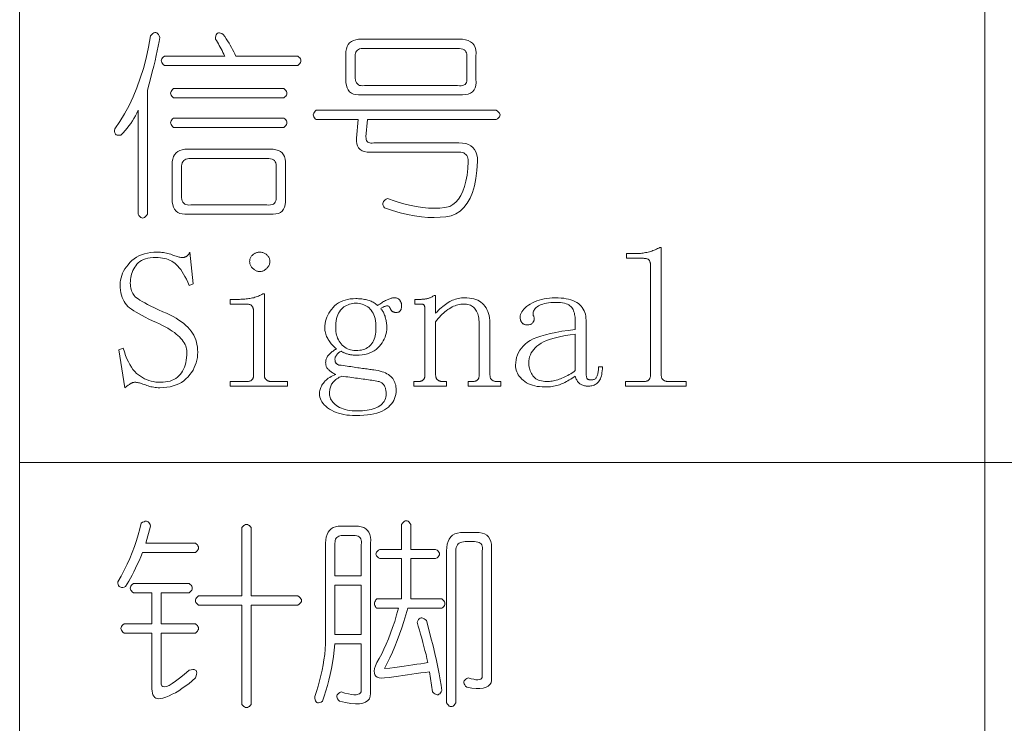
# Model space of a CAD drawing. Extents: x 1 to 297, y 1 to 210.
# Tile 119 of 171: x 220.3 to 231.19, y 42.79 to 50.57. Entities that reach past the tile are written whole.
import ezdxf

# ---------------------------------------------------------------- set-up
doc = ezdxf.new("R2010")
doc.units = 0

msp = doc.modelspace()

# ---------------------------------------------------------------- linework, layer by layer
at = {"color": 7, "lineweight": 13}
for p, q in [((220.3, 65.898), (220.3, 29.51)), ((230.974, 61.841), (230.974, 29.51)), ((220.3, 45.675), (295.449, 45.675))]:
    msp.add_line(p, q, dxfattribs=at)
for points in [[(221.746, 50.393), (221.76, 50.408), (221.772, 50.419), (221.784, 50.427), (221.796, 50.431), (221.806, 50.431), (221.816, 50.428), (221.825, 50.42), (221.834, 50.409), (221.842, 50.394), (221.849, 50.375), (221.842, 50.33), (221.833, 50.281), (221.822, 50.229), (221.811, 50.175), (221.798, 50.118), (221.783, 50.059), (221.767, 49.996), (221.75, 49.931), (221.732, 49.863), (221.712, 49.793), (221.712, 48.421), (221.702, 48.406), (221.691, 48.394), (221.681, 48.385), (221.671, 48.38), (221.66, 48.378), (221.65, 48.38), (221.64, 48.385), (221.63, 48.394), (221.619, 48.406), (221.609, 48.421), (221.609, 49.57), (221.595, 49.539), (221.58, 49.509), (221.563, 49.48), (221.546, 49.452), (221.528, 49.424), (221.508, 49.397), (221.488, 49.371), (221.466, 49.345), (221.444, 49.32), (221.42, 49.295), (221.404, 49.293), (221.39, 49.293), (221.378, 49.294), (221.368, 49.298), (221.36, 49.304), (221.355, 49.312), (221.351, 49.322), (221.349, 49.334), (221.35, 49.348), (221.352, 49.364), (221.408, 49.445), (221.461, 49.531), (221.51, 49.622), (221.555, 49.718), (221.596, 49.818), (221.634, 49.924), (221.668, 50.034), (221.698, 50.148), (221.724, 50.268)], [(222.466, 50.358), (222.467, 50.377), (222.47, 50.393), (222.474, 50.406), (222.48, 50.416), (222.488, 50.423), (222.497, 50.426), (222.508, 50.427), (222.521, 50.424), (222.536, 50.418), (222.552, 50.41), (222.569, 50.386), (222.585, 50.362), (222.6, 50.338), (222.615, 50.314), (222.629, 50.29), (222.642, 50.266), (222.655, 50.242), (222.667, 50.218), (222.678, 50.194), (222.689, 50.17), (223.375, 50.17), (223.387, 50.159), (223.397, 50.149), (223.404, 50.139), (223.408, 50.129), (223.409, 50.118), (223.408, 50.108), (223.404, 50.098), (223.397, 50.087), (223.387, 50.077), (223.375, 50.067), (221.9, 50.067), (221.888, 50.077), (221.879, 50.087), (221.872, 50.098), (221.868, 50.108), (221.866, 50.118), (221.868, 50.129), (221.872, 50.139), (221.879, 50.149), (221.888, 50.159), (221.9, 50.17), (222.569, 50.17), (222.559, 50.19), (222.548, 50.21), (222.538, 50.23), (222.528, 50.249), (222.518, 50.268), (222.507, 50.287), (222.497, 50.305), (222.487, 50.323), (222.476, 50.341)], [(224.078, 50.358), (225.158, 50.358), (225.197, 50.356), (225.231, 50.351), (225.261, 50.341), (225.287, 50.328), (225.308, 50.311), (225.324, 50.29), (225.336, 50.266), (225.344, 50.238), (225.347, 50.206), (225.346, 50.17), (225.346, 49.913), (225.347, 49.877), (225.344, 49.845), (225.336, 49.818), (225.324, 49.795), (225.308, 49.775), (225.287, 49.76), (225.261, 49.749), (225.231, 49.743), (225.197, 49.74), (225.158, 49.741), (224.078, 49.741), (224.045, 49.74), (224.016, 49.743), (223.99, 49.749), (223.968, 49.76), (223.949, 49.775), (223.934, 49.795), (223.922, 49.818), (223.913, 49.845), (223.908, 49.877), (223.906, 49.913), (223.906, 50.187), (223.908, 50.219), (223.913, 50.249), (223.922, 50.274), (223.934, 50.297), (223.949, 50.315), (223.968, 50.331), (223.99, 50.343), (224.016, 50.351), (224.045, 50.357)], [(225.243, 50.153), (225.245, 50.172), (225.245, 50.19), (225.241, 50.205), (225.235, 50.218), (225.226, 50.23), (225.215, 50.239), (225.2, 50.246), (225.183, 50.251), (225.163, 50.254), (225.14, 50.255), (224.112, 50.255), (224.092, 50.255), (224.075, 50.252), (224.059, 50.248), (224.046, 50.242), (224.035, 50.234), (224.025, 50.225), (224.018, 50.213), (224.013, 50.201), (224.01, 50.186), (224.009, 50.17), (224.009, 49.947), (224.01, 49.924), (224.013, 49.904), (224.018, 49.887), (224.025, 49.873), (224.035, 49.861), (224.046, 49.852), (224.059, 49.846), (224.075, 49.843), (224.092, 49.842), (224.112, 49.844), (225.14, 49.844), (225.163, 49.842), (225.183, 49.842), (225.2, 49.845), (225.215, 49.85), (225.226, 49.857), (225.235, 49.867), (225.241, 49.879), (225.245, 49.893), (225.245, 49.91), (225.243, 49.93)], [(222.003, 49.81), (223.22, 49.81), (223.233, 49.799), (223.242, 49.789), (223.249, 49.779), (223.253, 49.769), (223.255, 49.758), (223.253, 49.748), (223.249, 49.738), (223.242, 49.727), (223.233, 49.717), (223.22, 49.707), (222.003, 49.707), (221.991, 49.717), (221.981, 49.727), (221.975, 49.738), (221.97, 49.748), (221.969, 49.758), (221.97, 49.769), (221.975, 49.779), (221.981, 49.789), (221.991, 49.799)], [(223.58, 49.57), (225.569, 49.57), (225.584, 49.559), (225.596, 49.549), (225.605, 49.539), (225.61, 49.529), (225.612, 49.518), (225.61, 49.508), (225.605, 49.498), (225.596, 49.487), (225.584, 49.477), (225.569, 49.467), (224.146, 49.467), (224.129, 49.278), (224.13, 49.262), (224.132, 49.248), (224.137, 49.236), (224.143, 49.226), (224.15, 49.218), (224.16, 49.212), (224.171, 49.209), (224.184, 49.207), (224.198, 49.207), (224.215, 49.21), (225.158, 49.21), (225.197, 49.208), (225.232, 49.202), (225.263, 49.191), (225.289, 49.177), (225.312, 49.158), (225.33, 49.136), (225.345, 49.109), (225.355, 49.078), (225.361, 49.043), (225.363, 49.004), (225.357, 48.905), (225.346, 48.815), (225.33, 48.734), (225.308, 48.661), (225.282, 48.597), (225.25, 48.541), (225.213, 48.494), (225.171, 48.455), (225.124, 48.425), (225.072, 48.404), (225.012, 48.393), (224.949, 48.386), (224.883, 48.383), (224.814, 48.385), (224.742, 48.391), (224.667, 48.402), (224.588, 48.417), (224.507, 48.437), (224.422, 48.461), (224.335, 48.49), (224.326, 48.503), (224.32, 48.516), (224.316, 48.528), (224.316, 48.539), (224.318, 48.55), (224.322, 48.56), (224.33, 48.569), (224.34, 48.578), (224.353, 48.585), (224.369, 48.593), (224.453, 48.564), (224.534, 48.54), (224.611, 48.52), (224.684, 48.505), (224.755, 48.494), (224.822, 48.488), (224.885, 48.486), (224.945, 48.488), (225.002, 48.495), (225.055, 48.507), (225.091, 48.527), (225.123, 48.554), (225.152, 48.588), (225.178, 48.628), (225.2, 48.674), (225.219, 48.727), (225.235, 48.786), (225.247, 48.852), (225.255, 48.925), (225.26, 49.004), (225.259, 49.024), (225.256, 49.041), (225.251, 49.056), (225.244, 49.07), (225.235, 49.081), (225.223, 49.09), (225.21, 49.098), (225.195, 49.103), (225.177, 49.106), (225.158, 49.107), (224.215, 49.107), (224.176, 49.105), (224.141, 49.108), (224.111, 49.114), (224.086, 49.123), (224.065, 49.137), (224.048, 49.154), (224.036, 49.175), (224.028, 49.2), (224.025, 49.229), (224.026, 49.261), (224.043, 49.467), (223.58, 49.467), (223.568, 49.477), (223.559, 49.487), (223.552, 49.498), (223.548, 49.508), (223.546, 49.518), (223.548, 49.529), (223.552, 49.539), (223.559, 49.549), (223.568, 49.559)], [(222.003, 49.484), (223.22, 49.484), (223.233, 49.474), (223.242, 49.463), (223.249, 49.453), (223.253, 49.443), (223.255, 49.433), (223.253, 49.422), (223.249, 49.412), (223.242, 49.402), (223.233, 49.391), (223.22, 49.381), (222.003, 49.381), (221.991, 49.391), (221.981, 49.402), (221.975, 49.412), (221.97, 49.422), (221.969, 49.433), (221.97, 49.443), (221.975, 49.453), (221.981, 49.463), (221.991, 49.474)], [(222.158, 49.141), (223.066, 49.141), (223.102, 49.139), (223.133, 49.134), (223.161, 49.126), (223.184, 49.114), (223.203, 49.098), (223.218, 49.079), (223.229, 49.057), (223.236, 49.031), (223.239, 49.002), (223.238, 48.97), (223.238, 48.593), (223.239, 48.557), (223.236, 48.525), (223.229, 48.498), (223.218, 48.475), (223.203, 48.455), (223.184, 48.44), (223.161, 48.429), (223.133, 48.423), (223.102, 48.42), (223.066, 48.421), (222.158, 48.421), (222.125, 48.42), (222.096, 48.423), (222.07, 48.429), (222.048, 48.44), (222.029, 48.455), (222.014, 48.475), (222.002, 48.498), (221.993, 48.525), (221.988, 48.557), (221.986, 48.593), (221.986, 48.97), (221.988, 49.002), (221.993, 49.031), (222.002, 49.057), (222.014, 49.079), (222.029, 49.098), (222.048, 49.114), (222.07, 49.126), (222.096, 49.134), (222.125, 49.139)], [(223.032, 49.038), (222.192, 49.038), (222.172, 49.037), (222.155, 49.034), (222.139, 49.029), (222.126, 49.022), (222.115, 49.013), (222.105, 49.001), (222.098, 48.988), (222.093, 48.972), (222.09, 48.955), (222.089, 48.935), (222.089, 48.627), (222.09, 48.604), (222.093, 48.584), (222.098, 48.567), (222.105, 48.553), (222.115, 48.541), (222.126, 48.532), (222.139, 48.526), (222.155, 48.523), (222.172, 48.522), (222.192, 48.524), (223.032, 48.524), (223.055, 48.522), (223.074, 48.523), (223.092, 48.526), (223.106, 48.532), (223.118, 48.541), (223.127, 48.553), (223.133, 48.567), (223.136, 48.584), (223.137, 48.604), (223.135, 48.627), (223.135, 48.935), (223.137, 48.955), (223.136, 48.972), (223.133, 48.988), (223.127, 49.001), (223.118, 49.013), (223.106, 49.022), (223.092, 49.029), (223.074, 49.034), (223.055, 49.037)], [(227.103, 47.984), (227.119, 47.984), (227.134, 47.985), (227.149, 47.986), (227.164, 47.987), (227.178, 47.988), (227.193, 47.99), (227.207, 47.992), (227.221, 47.995), (227.235, 47.998), (227.249, 48.001), (227.263, 48.005), (227.276, 48.009), (227.289, 48.013), (227.303, 48.018), (227.315, 48.023), (227.328, 48.028), (227.341, 48.034), (227.353, 48.04), (227.366, 48.046), (227.378, 48.053), (227.395, 48.053), (227.395, 46.638), (227.395, 46.632), (227.396, 46.625), (227.397, 46.619), (227.398, 46.614), (227.4, 46.608), (227.402, 46.603), (227.405, 46.599), (227.408, 46.594), (227.412, 46.59), (227.416, 46.587), (227.421, 46.584), (227.425, 46.581), (227.43, 46.578), (227.435, 46.576), (227.441, 46.574), (227.447, 46.572), (227.452, 46.571), (227.459, 46.57), (227.465, 46.57), (227.472, 46.57), (227.669, 46.57), (227.669, 46.518), (227, 46.518), (227, 46.57), (227.198, 46.57), (227.206, 46.57), (227.214, 46.57), (227.221, 46.571), (227.228, 46.572), (227.234, 46.574), (227.24, 46.576), (227.245, 46.578), (227.25, 46.581), (227.254, 46.584), (227.258, 46.587), (227.261, 46.59), (227.264, 46.594), (227.266, 46.599), (227.269, 46.603), (227.27, 46.608), (227.272, 46.614), (227.273, 46.619), (227.274, 46.625), (227.275, 46.632), (227.275, 46.638), (227.275, 47.864), (227.275, 47.871), (227.274, 47.877), (227.273, 47.883), (227.272, 47.889), (227.27, 47.894), (227.269, 47.899), (227.266, 47.904), (227.264, 47.908), (227.261, 47.912), (227.258, 47.915), (227.254, 47.919), (227.25, 47.922), (227.245, 47.924), (227.24, 47.926), (227.234, 47.928), (227.228, 47.93), (227.221, 47.931), (227.214, 47.932), (227.206, 47.932), (227.198, 47.933), (227.009, 47.933), (227.009, 47.984)], [(221.815, 47.221), (221.77, 47.241), (221.728, 47.261), (221.689, 47.281), (221.653, 47.299), (221.62, 47.318), (221.59, 47.335), (221.562, 47.353), (221.538, 47.369), (221.516, 47.385), (221.498, 47.401), (221.481, 47.417), (221.467, 47.435), (221.454, 47.455), (221.443, 47.477), (221.433, 47.5), (221.426, 47.525), (221.42, 47.551), (221.415, 47.579), (221.413, 47.609), (221.412, 47.641), (221.413, 47.667), (221.416, 47.692), (221.422, 47.717), (221.429, 47.742), (221.439, 47.767), (221.45, 47.791), (221.464, 47.815), (221.48, 47.839), (221.499, 47.862), (221.519, 47.885), (221.541, 47.907), (221.566, 47.927), (221.591, 47.944), (221.619, 47.96), (221.649, 47.972), (221.68, 47.983), (221.713, 47.991), (221.748, 47.997), (221.785, 48), (221.823, 48.001), (221.84, 48.001), (221.857, 48), (221.874, 47.998), (221.891, 47.996), (221.907, 47.994), (221.923, 47.99), (221.939, 47.986), (221.955, 47.982), (221.971, 47.977), (221.986, 47.971), (222.001, 47.965), (222.015, 47.96), (222.029, 47.956), (222.041, 47.952), (222.053, 47.949), (222.063, 47.946), (222.073, 47.944), (222.082, 47.942), (222.09, 47.941), (222.098, 47.941), (222.103, 47.941), (222.108, 47.942), (222.113, 47.942), (222.118, 47.943), (222.122, 47.944), (222.127, 47.946), (222.132, 47.947), (222.136, 47.949), (222.14, 47.952), (222.145, 47.954), (222.149, 47.957), (222.153, 47.96), (222.157, 47.964), (222.161, 47.968), (222.165, 47.972), (222.169, 47.977), (222.173, 47.983), (222.176, 47.988), (222.18, 47.995), (222.183, 48.001), (222.218, 47.65), (222.175, 47.633), (222.159, 47.667), (222.144, 47.7), (222.128, 47.73), (222.112, 47.758), (222.097, 47.784), (222.081, 47.807), (222.065, 47.828), (222.049, 47.847), (222.032, 47.863), (222.016, 47.877), (221.999, 47.889), (221.982, 47.9), (221.963, 47.91), (221.944, 47.918), (221.923, 47.925), (221.902, 47.931), (221.879, 47.935), (221.856, 47.939), (221.831, 47.941), (221.806, 47.941), (221.775, 47.94), (221.745, 47.938), (221.718, 47.933), (221.692, 47.927), (221.669, 47.919), (221.648, 47.909), (221.629, 47.897), (221.611, 47.884), (221.596, 47.868), (221.583, 47.851), (221.572, 47.833), (221.562, 47.815), (221.553, 47.796), (221.545, 47.777), (221.538, 47.758), (221.533, 47.739), (221.529, 47.719), (221.526, 47.699), (221.524, 47.679), (221.523, 47.658), (221.524, 47.64), (221.526, 47.622), (221.528, 47.605), (221.532, 47.589), (221.537, 47.574), (221.543, 47.559), (221.551, 47.545), (221.559, 47.532), (221.568, 47.52), (221.579, 47.508), (221.592, 47.497), (221.609, 47.484), (221.63, 47.47), (221.654, 47.455), (221.683, 47.439), (221.715, 47.421), (221.752, 47.403), (221.792, 47.384), (221.836, 47.363), (221.883, 47.341), (221.923, 47.324), (221.961, 47.306), (221.996, 47.288), (222.029, 47.269), (222.06, 47.25), (222.089, 47.231), (222.115, 47.211), (222.138, 47.19), (222.16, 47.17), (222.179, 47.148), (222.196, 47.127), (222.211, 47.104), (222.225, 47.081), (222.237, 47.056), (222.247, 47.032), (222.255, 47.006), (222.261, 46.979), (222.265, 46.952), (222.268, 46.924), (222.269, 46.895), (222.268, 46.865), (222.265, 46.835), (222.259, 46.806), (222.252, 46.778), (222.242, 46.75), (222.23, 46.723), (222.217, 46.696), (222.2, 46.671), (222.182, 46.646), (222.162, 46.621), (222.139, 46.598), (222.115, 46.578), (222.089, 46.56), (222.06, 46.544), (222.03, 46.531), (221.998, 46.52), (221.964, 46.512), (221.927, 46.506), (221.889, 46.502), (221.849, 46.501), (221.832, 46.501), (221.815, 46.502), (221.799, 46.504), (221.783, 46.506), (221.767, 46.509), (221.751, 46.512), (221.735, 46.516), (221.72, 46.52), (221.705, 46.525), (221.69, 46.531), (221.676, 46.537), (221.663, 46.542), (221.649, 46.546), (221.637, 46.55), (221.625, 46.554), (221.614, 46.556), (221.603, 46.558), (221.593, 46.56), (221.584, 46.561), (221.575, 46.561), (221.57, 46.561), (221.564, 46.56), (221.559, 46.56), (221.554, 46.558), (221.549, 46.557), (221.544, 46.555), (221.539, 46.553), (221.534, 46.55), (221.528, 46.547), (221.523, 46.544), (221.518, 46.541), (221.513, 46.537), (221.507, 46.533), (221.501, 46.529), (221.495, 46.525), (221.489, 46.52), (221.483, 46.516), (221.477, 46.511), (221.47, 46.506), (221.463, 46.501), (221.395, 46.921), (221.446, 46.938), (221.459, 46.897), (221.472, 46.858), (221.486, 46.822), (221.502, 46.788), (221.518, 46.757), (221.535, 46.729), (221.553, 46.703), (221.572, 46.68), (221.592, 46.66), (221.613, 46.643), (221.635, 46.627), (221.657, 46.613), (221.68, 46.601), (221.704, 46.59), (221.728, 46.582), (221.753, 46.574), (221.778, 46.569), (221.804, 46.564), (221.83, 46.562), (221.858, 46.561), (221.886, 46.562), (221.913, 46.565), (221.938, 46.569), (221.963, 46.575), (221.985, 46.583), (222.006, 46.592), (222.026, 46.603), (222.044, 46.616), (222.061, 46.631), (222.076, 46.647), (222.09, 46.665), (222.102, 46.684), (222.113, 46.705), (222.123, 46.728), (222.131, 46.752), (222.137, 46.778), (222.142, 46.805), (222.146, 46.833), (222.148, 46.864), (222.149, 46.895), (222.148, 46.913), (222.146, 46.93), (222.142, 46.947), (222.136, 46.963), (222.129, 46.98), (222.12, 46.997), (222.109, 47.013), (222.097, 47.03), (222.083, 47.046), (222.068, 47.063), (222.05, 47.079), (222.031, 47.095), (222.011, 47.111), (221.988, 47.127), (221.964, 47.143), (221.938, 47.159), (221.91, 47.175), (221.88, 47.19), (221.848, 47.206)], [(222.955, 48.001), (222.963, 48.001), (222.972, 48), (222.98, 47.998), (222.988, 47.996), (222.995, 47.994), (223.003, 47.99), (223.011, 47.986), (223.018, 47.982), (223.025, 47.977), (223.032, 47.971), (223.038, 47.965), (223.044, 47.959), (223.049, 47.952), (223.054, 47.945), (223.058, 47.938), (223.061, 47.931), (223.063, 47.923), (223.065, 47.915), (223.066, 47.907), (223.066, 47.898), (223.066, 47.89), (223.065, 47.882), (223.063, 47.873), (223.061, 47.865), (223.058, 47.858), (223.054, 47.85), (223.049, 47.843), (223.044, 47.835), (223.038, 47.828), (223.032, 47.821), (223.025, 47.815), (223.018, 47.809), (223.011, 47.804), (223.003, 47.799), (222.995, 47.795), (222.988, 47.792), (222.98, 47.79), (222.972, 47.788), (222.963, 47.787), (222.955, 47.787), (222.946, 47.787), (222.938, 47.788), (222.93, 47.79), (222.922, 47.792), (222.914, 47.795), (222.906, 47.799), (222.899, 47.804), (222.892, 47.809), (222.885, 47.815), (222.878, 47.821), (222.871, 47.828), (222.865, 47.835), (222.86, 47.843), (222.856, 47.85), (222.852, 47.858), (222.849, 47.865), (222.846, 47.873), (222.845, 47.882), (222.844, 47.89), (222.843, 47.898), (222.844, 47.907), (222.845, 47.915), (222.846, 47.923), (222.849, 47.931), (222.852, 47.938), (222.856, 47.945), (222.86, 47.952), (222.865, 47.959), (222.871, 47.965), (222.878, 47.971), (222.885, 47.977), (222.892, 47.982), (222.899, 47.986), (222.906, 47.99), (222.914, 47.994), (222.922, 47.996), (222.93, 47.998), (222.938, 48), (222.946, 48.001)], [(222.886, 47.35), (222.886, 47.356), (222.885, 47.363), (222.885, 47.369), (222.883, 47.375), (222.882, 47.381), (222.88, 47.386), (222.878, 47.391), (222.875, 47.396), (222.872, 47.401), (222.869, 47.405), (222.865, 47.41), (222.861, 47.413), (222.856, 47.416), (222.851, 47.419), (222.845, 47.422), (222.839, 47.423), (222.832, 47.425), (222.825, 47.426), (222.817, 47.427), (222.809, 47.427), (222.629, 47.427), (222.629, 47.478), (222.715, 47.478), (222.73, 47.478), (222.745, 47.479), (222.76, 47.479), (222.775, 47.48), (222.79, 47.482), (222.804, 47.483), (222.819, 47.485), (222.833, 47.487), (222.847, 47.489), (222.86, 47.491), (222.874, 47.494), (222.888, 47.497), (222.901, 47.501), (222.914, 47.505), (222.927, 47.509), (222.94, 47.514), (222.952, 47.52), (222.965, 47.525), (222.977, 47.532), (222.989, 47.538), (223.006, 47.538), (223.006, 46.638), (223.006, 46.632), (223.007, 46.625), (223.008, 46.619), (223.01, 46.614), (223.012, 46.608), (223.014, 46.603), (223.017, 46.599), (223.02, 46.594), (223.024, 46.59), (223.028, 46.587), (223.032, 46.584), (223.037, 46.581), (223.042, 46.578), (223.047, 46.576), (223.052, 46.574), (223.058, 46.572), (223.064, 46.571), (223.07, 46.57), (223.077, 46.57), (223.083, 46.57), (223.263, 46.57), (223.263, 46.518), (222.629, 46.518), (222.629, 46.57), (222.809, 46.57), (222.817, 46.57), (222.825, 46.57), (222.832, 46.571), (222.839, 46.572), (222.845, 46.574), (222.851, 46.576), (222.856, 46.578), (222.861, 46.581), (222.865, 46.584), (222.869, 46.587), (222.872, 46.59), (222.875, 46.594), (222.878, 46.599), (222.88, 46.603), (222.882, 46.608), (222.883, 46.614), (222.885, 46.619), (222.885, 46.625), (222.886, 46.632), (222.886, 46.638)], [(224.215, 46.698), (224.24, 46.695), (224.263, 46.69), (224.286, 46.685), (224.307, 46.678), (224.326, 46.672), (224.344, 46.664), (224.361, 46.655), (224.377, 46.646), (224.391, 46.636), (224.403, 46.625), (224.415, 46.614), (224.425, 46.602), (224.434, 46.589), (224.442, 46.575), (224.448, 46.56), (224.454, 46.545), (224.458, 46.529), (224.461, 46.512), (224.463, 46.494), (224.463, 46.475), (224.462, 46.45), (224.459, 46.426), (224.454, 46.403), (224.446, 46.381), (224.437, 46.36), (224.425, 46.34), (224.411, 46.321), (224.395, 46.303), (224.377, 46.286), (224.356, 46.27), (224.334, 46.255), (224.308, 46.242), (224.281, 46.23), (224.251, 46.22), (224.218, 46.212), (224.183, 46.205), (224.145, 46.2), (224.105, 46.196), (224.063, 46.193), (224.018, 46.193), (223.982, 46.193), (223.948, 46.196), (223.916, 46.199), (223.885, 46.204), (223.855, 46.211), (223.826, 46.219), (223.799, 46.228), (223.773, 46.239), (223.749, 46.252), (223.726, 46.265), (223.705, 46.28), (223.686, 46.295), (223.669, 46.311), (223.655, 46.327), (223.643, 46.344), (223.633, 46.361), (223.625, 46.378), (223.619, 46.396), (223.616, 46.414), (223.615, 46.433), (223.615, 46.445), (223.616, 46.457), (223.619, 46.469), (223.622, 46.481), (223.625, 46.493), (223.63, 46.505), (223.636, 46.517), (223.642, 46.529), (223.649, 46.541), (223.658, 46.553), (223.667, 46.564), (223.677, 46.576), (223.688, 46.586), (223.7, 46.596), (223.713, 46.606), (223.728, 46.615), (223.743, 46.624), (223.759, 46.632), (223.776, 46.64), (223.795, 46.647), (223.785, 46.652), (223.775, 46.657), (223.766, 46.663), (223.757, 46.668), (223.749, 46.674), (223.741, 46.679), (223.733, 46.685), (223.726, 46.691), (223.72, 46.697), (223.713, 46.703), (223.708, 46.709), (223.703, 46.715), (223.698, 46.722), (223.694, 46.729), (223.691, 46.736), (223.688, 46.743), (223.686, 46.751), (223.685, 46.759), (223.684, 46.767), (223.683, 46.775), (223.684, 46.786), (223.685, 46.796), (223.686, 46.805), (223.689, 46.815), (223.692, 46.824), (223.696, 46.833), (223.7, 46.841), (223.705, 46.85), (223.711, 46.858), (223.718, 46.865), (223.725, 46.873), (223.732, 46.88), (223.74, 46.887), (223.748, 46.894), (223.756, 46.901), (223.765, 46.907), (223.774, 46.913), (223.783, 46.919), (223.793, 46.924), (223.803, 46.93), (223.793, 46.938), (223.783, 46.948), (223.774, 46.957), (223.764, 46.967), (223.755, 46.977), (223.746, 46.987), (223.738, 46.998), (223.729, 47.009), (223.721, 47.021), (223.713, 47.033), (223.706, 47.045), (223.699, 47.057), (223.694, 47.069), (223.689, 47.082), (223.684, 47.095), (223.681, 47.108), (223.678, 47.121), (223.676, 47.134), (223.675, 47.148), (223.675, 47.161), (223.676, 47.187), (223.678, 47.211), (223.683, 47.236), (223.689, 47.259), (223.697, 47.282), (223.707, 47.305), (223.719, 47.326), (223.732, 47.348), (223.748, 47.368), (223.765, 47.388), (223.783, 47.407), (223.804, 47.424), (223.825, 47.439), (223.848, 47.451), (223.873, 47.462), (223.899, 47.471), (223.926, 47.478), (223.955, 47.483), (223.986, 47.486), (224.018, 47.487), (224.031, 47.487), (224.045, 47.486), (224.058, 47.485), (224.072, 47.484), (224.085, 47.483), (224.098, 47.481), (224.112, 47.478), (224.125, 47.476), (224.138, 47.473), (224.15, 47.47), (224.163, 47.466), (224.175, 47.462), (224.187, 47.457), (224.198, 47.452), (224.209, 47.446), (224.22, 47.44), (224.23, 47.433), (224.24, 47.426), (224.249, 47.418), (224.258, 47.41), (224.269, 47.418), (224.281, 47.426), (224.292, 47.434), (224.304, 47.441), (224.314, 47.447), (224.325, 47.453), (224.335, 47.459), (224.345, 47.465), (224.355, 47.47), (224.365, 47.474), (224.374, 47.478), (224.383, 47.482), (224.392, 47.485), (224.4, 47.488), (224.409, 47.49), (224.417, 47.492), (224.424, 47.494), (224.432, 47.495), (224.439, 47.495), (224.446, 47.495), (224.454, 47.495), (224.462, 47.494), (224.47, 47.493), (224.476, 47.491), (224.483, 47.488), (224.488, 47.485), (224.494, 47.481), (224.498, 47.476), (224.503, 47.471), (224.506, 47.465), (224.509, 47.46), (224.512, 47.454), (224.515, 47.448), (224.517, 47.442), (224.519, 47.437), (224.521, 47.431), (224.522, 47.426), (224.523, 47.42), (224.523, 47.415), (224.523, 47.41), (224.523, 47.403), (224.523, 47.397), (224.522, 47.39), (224.521, 47.384), (224.52, 47.379), (224.519, 47.373), (224.517, 47.368), (224.515, 47.363), (224.513, 47.358), (224.51, 47.354), (224.508, 47.35), (224.504, 47.346), (224.501, 47.343), (224.497, 47.34), (224.492, 47.338), (224.487, 47.336), (224.482, 47.335), (224.476, 47.333), (224.47, 47.333), (224.463, 47.333), (224.458, 47.333), (224.453, 47.333), (224.449, 47.334), (224.444, 47.335), (224.44, 47.336), (224.436, 47.337), (224.432, 47.339), (224.428, 47.341), (224.424, 47.343), (224.42, 47.345), (224.417, 47.348), (224.414, 47.351), (224.411, 47.354), (224.408, 47.358), (224.405, 47.362), (224.403, 47.366), (224.401, 47.37), (224.399, 47.374), (224.397, 47.379), (224.395, 47.384), (224.393, 47.389), (224.39, 47.393), (224.388, 47.397), (224.384, 47.4), (224.381, 47.402), (224.377, 47.404), (224.372, 47.405), (224.367, 47.406), (224.362, 47.406), (224.356, 47.405), (224.35, 47.404), (224.344, 47.403), (224.338, 47.401), (224.331, 47.399), (224.325, 47.396), (224.319, 47.393), (224.312, 47.389), (224.305, 47.385), (224.299, 47.38), (224.292, 47.375), (224.299, 47.368), (224.305, 47.361), (224.311, 47.353), (224.317, 47.344), (224.322, 47.335), (224.327, 47.325), (224.331, 47.315), (224.336, 47.304), (224.34, 47.293), (224.343, 47.281), (224.347, 47.269), (224.35, 47.257), (224.352, 47.245), (224.354, 47.233), (224.356, 47.221), (224.358, 47.209), (224.359, 47.197), (224.36, 47.185), (224.36, 47.173), (224.36, 47.161), (224.36, 47.141), (224.357, 47.12), (224.353, 47.1), (224.347, 47.08), (224.34, 47.059), (224.331, 47.039), (224.321, 47.019), (224.308, 46.999), (224.295, 46.98), (224.279, 46.96), (224.262, 46.941), (224.243, 46.924), (224.221, 46.909), (224.198, 46.897), (224.173, 46.886), (224.146, 46.877), (224.117, 46.87), (224.086, 46.865), (224.053, 46.862), (224.018, 46.861), (224.007, 46.861), (223.997, 46.862), (223.988, 46.862), (223.978, 46.863), (223.968, 46.864), (223.959, 46.866), (223.95, 46.867), (223.941, 46.869), (223.932, 46.872), (223.923, 46.874), (223.915, 46.877), (223.907, 46.879), (223.899, 46.882), (223.892, 46.885), (223.885, 46.888), (223.878, 46.891), (223.872, 46.894), (223.866, 46.897), (223.86, 46.901), (223.855, 46.904), (223.848, 46.901), (223.842, 46.897), (223.836, 46.893), (223.83, 46.889), (223.825, 46.885), (223.82, 46.88), (223.815, 46.876), (223.811, 46.871), (223.807, 46.866), (223.803, 46.861), (223.8, 46.856), (223.797, 46.851), (223.795, 46.847), (223.792, 46.842), (223.79, 46.838), (223.789, 46.833), (223.788, 46.829), (223.787, 46.826), (223.786, 46.822), (223.786, 46.818), (223.786, 46.812), (223.787, 46.805), (223.788, 46.799), (223.789, 46.794), (223.79, 46.788), (223.792, 46.783), (223.795, 46.779), (223.797, 46.774), (223.8, 46.77), (223.803, 46.767), (223.807, 46.764), (223.811, 46.761), (223.815, 46.758), (223.82, 46.756), (223.825, 46.754), (223.83, 46.752), (223.836, 46.751), (223.842, 46.75), (223.848, 46.75), (223.855, 46.75), (223.877, 46.746), (223.898, 46.743), (223.92, 46.74), (223.94, 46.737), (223.961, 46.734), (223.981, 46.731), (224, 46.728), (224.019, 46.725), (224.038, 46.722), (224.056, 46.72), (224.074, 46.717), (224.091, 46.715), (224.108, 46.712), (224.125, 46.71), (224.141, 46.708), (224.156, 46.706), (224.172, 46.704), (224.186, 46.702), (224.201, 46.7)], [(224.66, 46.518), (224.66, 46.57), (224.703, 46.57), (224.712, 46.57), (224.719, 46.57), (224.727, 46.571), (224.734, 46.572), (224.74, 46.574), (224.745, 46.576), (224.751, 46.578), (224.755, 46.581), (224.76, 46.584), (224.763, 46.587), (224.767, 46.59), (224.77, 46.594), (224.772, 46.599), (224.774, 46.603), (224.776, 46.608), (224.778, 46.614), (224.779, 46.619), (224.78, 46.625), (224.78, 46.632), (224.78, 46.638), (224.78, 47.375), (224.78, 47.38), (224.78, 47.385), (224.78, 47.39), (224.779, 47.394), (224.778, 47.398), (224.777, 47.402), (224.776, 47.405), (224.775, 47.408), (224.774, 47.411), (224.772, 47.414), (224.77, 47.416), (224.768, 47.419), (224.765, 47.421), (224.762, 47.422), (224.759, 47.424), (224.755, 47.425), (224.752, 47.426), (224.747, 47.426), (224.743, 47.427), (224.738, 47.427), (224.669, 47.427), (224.669, 47.478), (224.729, 47.478), (224.738, 47.478), (224.746, 47.479), (224.754, 47.479), (224.763, 47.48), (224.771, 47.48), (224.779, 47.481), (224.787, 47.483), (224.795, 47.484), (224.803, 47.485), (224.81, 47.487), (224.818, 47.489), (224.826, 47.491), (224.833, 47.494), (224.841, 47.496), (224.848, 47.5), (224.855, 47.503), (224.862, 47.507), (224.869, 47.512), (224.876, 47.516), (224.883, 47.521), (224.9, 47.521), (224.9, 47.324), (224.916, 47.341), (224.931, 47.357), (224.947, 47.372), (224.962, 47.386), (224.978, 47.399), (224.993, 47.411), (225.008, 47.423), (225.024, 47.434), (225.039, 47.444), (225.055, 47.453), (225.07, 47.461), (225.086, 47.468), (225.102, 47.474), (225.118, 47.48), (225.134, 47.485), (225.15, 47.489), (225.167, 47.492), (225.184, 47.494), (225.201, 47.495), (225.218, 47.495), (225.246, 47.495), (225.273, 47.492), (225.298, 47.489), (225.322, 47.483), (225.344, 47.476), (225.365, 47.468), (225.384, 47.458), (225.401, 47.446), (225.417, 47.433), (225.432, 47.418), (225.445, 47.402), (225.457, 47.384), (225.467, 47.365), (225.476, 47.344), (225.483, 47.322), (225.49, 47.298), (225.494, 47.273), (225.498, 47.246), (225.5, 47.217), (225.5, 47.187), (225.5, 46.638), (225.501, 46.632), (225.501, 46.625), (225.502, 46.619), (225.504, 46.614), (225.506, 46.608), (225.508, 46.603), (225.511, 46.599), (225.514, 46.594), (225.518, 46.59), (225.522, 46.587), (225.526, 46.584), (225.531, 46.581), (225.536, 46.578), (225.541, 46.576), (225.547, 46.574), (225.552, 46.572), (225.558, 46.571), (225.564, 46.57), (225.571, 46.57), (225.578, 46.57), (225.62, 46.57), (225.62, 46.518), (225.26, 46.518), (225.26, 46.57), (225.303, 46.57), (225.312, 46.57), (225.319, 46.57), (225.327, 46.571), (225.334, 46.572), (225.34, 46.574), (225.346, 46.576), (225.351, 46.578), (225.355, 46.581), (225.36, 46.584), (225.363, 46.587), (225.367, 46.59), (225.37, 46.594), (225.372, 46.599), (225.374, 46.603), (225.376, 46.608), (225.378, 46.614), (225.379, 46.619), (225.38, 46.625), (225.38, 46.632), (225.38, 46.638), (225.38, 47.213), (225.38, 47.233), (225.379, 47.252), (225.377, 47.27), (225.374, 47.287), (225.37, 47.304), (225.365, 47.319), (225.359, 47.334), (225.353, 47.347), (225.346, 47.36), (225.338, 47.371), (225.329, 47.382), (225.319, 47.391), (225.308, 47.4), (225.296, 47.407), (225.284, 47.413), (225.271, 47.418), (225.257, 47.422), (225.242, 47.425), (225.226, 47.426), (225.209, 47.427), (225.194, 47.426), (225.178, 47.425), (225.162, 47.422), (225.147, 47.419), (225.131, 47.414), (225.115, 47.408), (225.099, 47.402), (225.083, 47.394), (225.067, 47.385), (225.05, 47.375), (225.034, 47.365), (225.018, 47.353), (225.003, 47.341), (224.987, 47.327), (224.972, 47.313), (224.957, 47.298), (224.943, 47.282), (224.928, 47.266), (224.914, 47.248), (224.9, 47.23), (224.9, 46.638), (224.901, 46.632), (224.901, 46.625), (224.902, 46.619), (224.904, 46.614), (224.906, 46.608), (224.908, 46.603), (224.911, 46.599), (224.914, 46.594), (224.918, 46.59), (224.922, 46.587), (224.926, 46.584), (224.931, 46.581), (224.936, 46.578), (224.941, 46.576), (224.947, 46.574), (224.952, 46.572), (224.958, 46.571), (224.964, 46.57), (224.971, 46.57), (224.978, 46.57), (225.02, 46.57), (225.02, 46.518)], [(226.109, 46.51), (226.079, 46.51), (226.05, 46.513), (226.023, 46.516), (225.997, 46.521), (225.972, 46.528), (225.949, 46.536), (225.927, 46.545), (225.906, 46.556), (225.887, 46.569), (225.869, 46.583), (225.853, 46.597), (225.838, 46.613), (225.825, 46.628), (225.814, 46.644), (225.805, 46.661), (225.797, 46.678), (225.791, 46.695), (225.787, 46.713), (225.784, 46.731), (225.783, 46.75), (225.785, 46.78), (225.789, 46.809), (225.795, 46.837), (225.805, 46.864), (225.817, 46.89), (225.831, 46.915), (225.848, 46.938), (225.868, 46.961), (225.891, 46.982), (225.916, 47.003), (225.945, 47.022), (225.98, 47.04), (226.019, 47.057), (226.064, 47.073), (226.114, 47.087), (226.17, 47.101), (226.23, 47.113), (226.296, 47.125), (226.367, 47.135), (226.443, 47.144), (226.443, 47.247), (226.443, 47.264), (226.442, 47.28), (226.44, 47.296), (226.437, 47.311), (226.434, 47.325), (226.429, 47.339), (226.424, 47.352), (226.419, 47.365), (226.412, 47.377), (226.405, 47.388), (226.396, 47.399), (226.385, 47.408), (226.373, 47.417), (226.358, 47.424), (226.342, 47.43), (226.323, 47.435), (226.302, 47.439), (226.28, 47.442), (226.255, 47.443), (226.229, 47.444), (226.201, 47.444), (226.174, 47.442), (226.149, 47.44), (226.126, 47.436), (226.105, 47.432), (226.085, 47.427), (226.067, 47.421), (226.051, 47.414), (226.036, 47.406), (226.023, 47.397), (226.012, 47.387), (226.002, 47.378), (225.994, 47.368), (225.988, 47.358), (225.983, 47.349), (225.979, 47.339), (225.977, 47.329), (225.977, 47.319), (225.978, 47.309), (225.98, 47.298), (225.984, 47.291), (225.986, 47.285), (225.988, 47.278), (225.989, 47.271), (225.989, 47.264), (225.989, 47.257), (225.988, 47.25), (225.986, 47.243), (225.984, 47.237), (225.98, 47.23), (225.977, 47.223), (225.972, 47.217), (225.967, 47.212), (225.961, 47.208), (225.955, 47.204), (225.948, 47.201), (225.94, 47.199), (225.931, 47.197), (225.922, 47.196), (225.912, 47.195), (225.905, 47.196), (225.899, 47.196), (225.892, 47.197), (225.887, 47.199), (225.881, 47.201), (225.875, 47.203), (225.87, 47.206), (225.865, 47.209), (225.861, 47.213), (225.856, 47.217), (225.852, 47.221), (225.848, 47.226), (225.845, 47.232), (225.842, 47.237), (225.84, 47.244), (225.838, 47.25), (225.837, 47.257), (225.836, 47.265), (225.835, 47.273), (225.835, 47.281), (225.836, 47.297), (225.839, 47.312), (225.845, 47.327), (225.853, 47.342), (225.863, 47.356), (225.875, 47.371), (225.889, 47.385), (225.906, 47.399), (225.925, 47.413), (225.946, 47.427), (225.969, 47.44), (225.993, 47.452), (226.018, 47.462), (226.044, 47.471), (226.07, 47.478), (226.098, 47.484), (226.127, 47.489), (226.157, 47.493), (226.188, 47.495), (226.22, 47.495), (226.254, 47.495), (226.286, 47.493), (226.316, 47.49), (226.344, 47.485), (226.37, 47.479), (226.395, 47.472), (226.418, 47.464), (226.44, 47.454), (226.46, 47.443), (226.478, 47.431), (226.494, 47.418), (226.508, 47.403), (226.521, 47.388), (226.532, 47.371), (226.542, 47.353), (226.55, 47.334), (226.556, 47.314), (226.56, 47.293), (226.562, 47.27), (226.563, 47.247), (226.563, 46.681), (226.563, 46.668), (226.564, 46.656), (226.564, 46.645), (226.565, 46.635), (226.567, 46.627), (226.568, 46.619), (226.57, 46.612), (226.572, 46.607), (226.574, 46.603), (226.576, 46.6), (226.579, 46.597), (226.582, 46.595), (226.586, 46.593), (226.59, 46.592), (226.594, 46.59), (226.599, 46.589), (226.605, 46.588), (226.61, 46.587), (226.617, 46.587), (226.623, 46.587), (226.632, 46.587), (226.639, 46.588), (226.647, 46.59), (226.654, 46.593), (226.66, 46.597), (226.666, 46.601), (226.671, 46.606), (226.675, 46.612), (226.68, 46.618), (226.683, 46.625), (226.687, 46.633), (226.689, 46.642), (226.692, 46.651), (226.694, 46.661), (226.696, 46.672), (226.698, 46.683), (226.699, 46.694), (226.7, 46.706), (226.7, 46.719), (226.7, 46.733), (226.743, 46.733), (226.743, 46.709), (226.742, 46.688), (226.739, 46.667), (226.736, 46.648), (226.733, 46.631), (226.728, 46.615), (226.722, 46.6), (226.716, 46.587), (226.709, 46.576), (226.7, 46.565), (226.692, 46.557), (226.682, 46.548), (226.672, 46.541), (226.662, 46.535), (226.651, 46.53), (226.64, 46.526), (226.628, 46.523), (226.615, 46.52), (226.603, 46.519), (226.589, 46.518), (226.577, 46.519), (226.566, 46.519), (226.555, 46.521), (226.545, 46.522), (226.535, 46.525), (226.526, 46.528), (226.518, 46.531), (226.51, 46.535), (226.502, 46.539), (226.495, 46.544), (226.488, 46.55), (226.482, 46.556), (226.476, 46.563), (226.47, 46.57), (226.465, 46.578), (226.46, 46.587), (226.455, 46.597), (226.451, 46.607), (226.447, 46.618), (226.443, 46.63), (226.426, 46.618), (226.41, 46.607), (226.393, 46.596), (226.377, 46.587), (226.361, 46.577), (226.345, 46.569), (226.33, 46.56), (226.314, 46.553), (226.299, 46.546), (226.285, 46.54), (226.27, 46.534), (226.254, 46.529), (226.238, 46.524), (226.222, 46.521), (226.204, 46.517), (226.187, 46.515), (226.168, 46.512), (226.149, 46.511), (226.129, 46.51)], [(223.795, 47.161), (223.795, 47.141), (223.797, 47.121), (223.8, 47.102), (223.804, 47.084), (223.81, 47.066), (223.816, 47.049), (223.824, 47.032), (223.833, 47.016), (223.843, 47), (223.855, 46.985), (223.867, 46.972), (223.88, 46.959), (223.895, 46.948), (223.91, 46.939), (223.925, 46.931), (223.942, 46.924), (223.96, 46.919), (223.978, 46.916), (223.997, 46.913), (224.018, 46.913), (224.039, 46.913), (224.06, 46.915), (224.079, 46.918), (224.098, 46.923), (224.115, 46.929), (224.131, 46.936), (224.146, 46.944), (224.16, 46.954), (224.173, 46.965), (224.185, 46.977), (224.195, 46.99), (224.205, 47.005), (224.213, 47.02), (224.22, 47.037), (224.227, 47.055), (224.232, 47.074), (224.235, 47.094), (224.238, 47.115), (224.24, 47.138), (224.24, 47.161), (224.24, 47.19), (224.238, 47.216), (224.235, 47.241), (224.23, 47.265), (224.224, 47.287), (224.217, 47.307), (224.209, 47.325), (224.199, 47.342), (224.188, 47.358), (224.176, 47.371), (224.163, 47.383), (224.149, 47.394), (224.135, 47.404), (224.12, 47.412), (224.104, 47.419), (224.088, 47.425), (224.071, 47.43), (224.054, 47.433), (224.036, 47.435), (224.018, 47.435), (223.999, 47.435), (223.981, 47.433), (223.964, 47.43), (223.947, 47.425), (223.931, 47.419), (223.915, 47.412), (223.9, 47.404), (223.886, 47.394), (223.872, 47.383), (223.859, 47.371), (223.847, 47.358), (223.836, 47.342), (223.826, 47.325), (223.818, 47.307), (223.811, 47.287), (223.805, 47.265), (223.801, 47.241), (223.797, 47.216), (223.795, 47.19)], [(225.929, 46.775), (225.93, 46.76), (225.931, 46.745), (225.933, 46.73), (225.937, 46.716), (225.941, 46.702), (225.946, 46.688), (225.952, 46.674), (225.959, 46.66), (225.967, 46.647), (225.976, 46.634), (225.986, 46.622), (225.997, 46.611), (226.009, 46.601), (226.023, 46.593), (226.037, 46.586), (226.053, 46.58), (226.069, 46.576), (226.087, 46.572), (226.106, 46.57), (226.126, 46.57), (226.142, 46.57), (226.157, 46.571), (226.172, 46.572), (226.188, 46.575), (226.203, 46.577), (226.219, 46.581), (226.234, 46.584), (226.25, 46.589), (226.265, 46.594), (226.28, 46.6), (226.296, 46.606), (226.312, 46.613), (226.328, 46.62), (226.344, 46.629), (226.36, 46.637), (226.376, 46.647), (226.393, 46.656), (226.409, 46.667), (226.426, 46.678), (226.443, 46.69), (226.443, 47.093), (226.387, 47.085), (226.334, 47.077), (226.285, 47.068), (226.239, 47.058), (226.197, 47.047), (226.158, 47.034), (226.124, 47.022), (226.092, 47.008), (226.065, 46.993), (226.04, 46.977), (226.019, 46.96), (226, 46.943), (225.984, 46.925), (225.969, 46.906), (225.957, 46.886), (225.947, 46.865), (225.939, 46.844), (225.934, 46.822), (225.93, 46.799)], [(223.863, 46.63), (223.848, 46.623), (223.834, 46.616), (223.821, 46.608), (223.809, 46.6), (223.798, 46.592), (223.788, 46.584), (223.778, 46.575), (223.77, 46.567), (223.763, 46.558), (223.756, 46.548), (223.75, 46.539), (223.745, 46.529), (223.741, 46.518), (223.737, 46.507), (223.734, 46.496), (223.731, 46.484), (223.729, 46.472), (223.727, 46.459), (223.726, 46.446), (223.726, 46.433), (223.727, 46.419), (223.729, 46.406), (223.733, 46.392), (223.739, 46.379), (223.745, 46.366), (223.754, 46.353), (223.764, 46.341), (223.776, 46.328), (223.789, 46.316), (223.803, 46.304), (223.82, 46.293), (223.837, 46.282), (223.857, 46.273), (223.877, 46.266), (223.9, 46.259), (223.924, 46.254), (223.949, 46.249), (223.976, 46.246), (224.005, 46.245), (224.035, 46.244), (224.063, 46.245), (224.091, 46.246), (224.117, 46.248), (224.142, 46.252), (224.165, 46.256), (224.188, 46.261), (224.209, 46.267), (224.23, 46.274), (224.248, 46.282), (224.266, 46.291), (224.282, 46.301), (224.297, 46.312), (224.31, 46.324), (224.321, 46.336), (224.33, 46.35), (224.338, 46.365), (224.344, 46.38), (224.348, 46.397), (224.351, 46.414), (224.352, 46.433), (224.352, 46.444), (224.351, 46.456), (224.35, 46.466), (224.348, 46.476), (224.347, 46.486), (224.344, 46.495), (224.341, 46.504), (224.338, 46.512), (224.335, 46.52), (224.33, 46.527), (224.326, 46.533), (224.321, 46.54), (224.316, 46.545), (224.31, 46.55), (224.304, 46.555), (224.297, 46.559), (224.29, 46.562), (224.282, 46.565), (224.275, 46.568), (224.266, 46.57), (224.249, 46.573), (224.231, 46.576), (224.213, 46.58), (224.195, 46.583), (224.176, 46.586), (224.157, 46.589), (224.138, 46.592), (224.118, 46.594), (224.098, 46.597), (224.078, 46.6), (224.057, 46.602), (224.036, 46.605), (224.015, 46.608), (223.994, 46.611), (223.973, 46.614), (223.951, 46.617), (223.929, 46.62), (223.908, 46.623), (223.886, 46.626)], [(221.643, 45.004), (221.66, 45.013), (221.675, 45.019), (221.689, 45.023), (221.701, 45.023), (221.712, 45.021), (221.722, 45.016), (221.73, 45.009), (221.737, 44.999), (221.742, 44.986), (221.746, 44.97), (221.695, 44.781), (222.243, 44.781), (222.256, 44.771), (222.265, 44.761), (222.272, 44.75), (222.276, 44.74), (222.278, 44.73), (222.276, 44.719), (222.272, 44.709), (222.265, 44.699), (222.256, 44.689), (222.243, 44.678), (221.66, 44.678), (221.64, 44.631), (221.62, 44.586), (221.6, 44.544), (221.581, 44.503), (221.562, 44.464), (221.543, 44.427), (221.525, 44.393), (221.507, 44.36), (221.489, 44.33), (221.472, 44.301), (221.456, 44.296), (221.441, 44.292), (221.428, 44.291), (221.417, 44.293), (221.408, 44.297), (221.4, 44.303), (221.394, 44.312), (221.39, 44.323), (221.387, 44.337), (221.386, 44.353), (221.423, 44.418), (221.457, 44.483), (221.489, 44.548), (221.518, 44.613), (221.545, 44.678), (221.569, 44.743), (221.591, 44.809), (221.611, 44.874), (221.628, 44.939)], [(222.86, 44.953), (222.86, 44.198), (223.375, 44.198), (223.39, 44.188), (223.402, 44.178), (223.411, 44.167), (223.416, 44.157), (223.418, 44.147), (223.416, 44.137), (223.411, 44.126), (223.402, 44.116), (223.39, 44.106), (223.375, 44.095), (222.86, 44.095), (222.86, 42.998), (222.85, 42.986), (222.84, 42.976), (222.83, 42.97), (222.819, 42.965), (222.809, 42.964), (222.799, 42.965), (222.788, 42.97), (222.778, 42.976), (222.768, 42.986), (222.758, 42.998), (222.758, 44.095), (222.278, 44.095), (222.265, 44.106), (222.256, 44.116), (222.249, 44.126), (222.245, 44.137), (222.243, 44.147), (222.245, 44.157), (222.249, 44.167), (222.256, 44.178), (222.265, 44.188), (222.278, 44.198), (222.758, 44.198), (222.758, 44.953), (222.768, 44.965), (222.778, 44.975), (222.788, 44.981), (222.799, 44.986), (222.809, 44.987), (222.819, 44.986), (222.83, 44.981), (222.84, 44.975), (222.85, 44.965)], [(223.855, 44.97), (224.009, 44.97), (224.045, 44.968), (224.076, 44.962), (224.104, 44.953), (224.127, 44.94), (224.146, 44.923), (224.161, 44.902), (224.172, 44.877), (224.179, 44.849), (224.182, 44.817), (224.18, 44.781), (224.18, 43.118), (224.177, 43.087), (224.167, 43.06), (224.15, 43.039), (224.126, 43.022), (224.095, 43.011), (224.057, 43.005), (224.012, 43.004), (223.961, 43.009), (223.903, 43.018), (223.838, 43.033), (223.825, 43.046), (223.816, 43.059), (223.81, 43.071), (223.807, 43.082), (223.808, 43.093), (223.811, 43.103), (223.817, 43.112), (223.827, 43.12), (223.839, 43.128), (223.855, 43.135), (223.897, 43.123), (223.935, 43.114), (223.968, 43.108), (223.997, 43.105), (224.022, 43.105), (224.042, 43.109), (224.058, 43.115), (224.069, 43.124), (224.075, 43.137), (224.078, 43.153), (224.078, 43.667), (223.786, 43.667), (223.779, 43.596), (223.77, 43.526), (223.759, 43.459), (223.748, 43.393), (223.735, 43.328), (223.72, 43.266), (223.705, 43.205), (223.687, 43.146), (223.669, 43.088), (223.649, 43.033), (223.633, 43.024), (223.618, 43.018), (223.605, 43.016), (223.594, 43.016), (223.585, 43.02), (223.577, 43.026), (223.571, 43.036), (223.567, 43.049), (223.564, 43.065), (223.563, 43.084), (223.583, 43.142), (223.601, 43.201), (223.617, 43.259), (223.632, 43.317), (223.645, 43.375), (223.656, 43.434), (223.665, 43.492), (223.673, 43.55), (223.679, 43.609), (223.683, 43.667), (223.683, 44.781), (223.685, 44.817), (223.69, 44.849), (223.699, 44.877), (223.711, 44.902), (223.726, 44.923), (223.745, 44.94), (223.767, 44.953), (223.793, 44.962), (223.822, 44.968)], [(224.626, 44.987), (224.626, 44.713), (224.9, 44.713), (224.916, 44.702), (224.928, 44.692), (224.936, 44.682), (224.942, 44.671), (224.943, 44.661), (224.942, 44.651), (224.936, 44.641), (224.928, 44.63), (224.916, 44.62), (224.9, 44.61), (224.626, 44.61), (224.626, 44.164), (224.969, 44.164), (224.981, 44.154), (224.991, 44.143), (224.998, 44.133), (225.002, 44.123), (225.003, 44.113), (225.002, 44.102), (224.998, 44.092), (224.991, 44.082), (224.981, 44.071), (224.969, 44.061), (224.592, 44.061), (224.571, 43.987), (224.549, 43.914), (224.526, 43.843), (224.501, 43.773), (224.476, 43.705), (224.45, 43.639), (224.423, 43.575), (224.394, 43.513), (224.365, 43.452), (224.335, 43.393), (224.392, 43.399), (224.447, 43.406), (224.5, 43.413), (224.551, 43.42), (224.6, 43.427), (224.647, 43.434), (224.692, 43.441), (224.735, 43.447), (224.776, 43.454), (224.815, 43.461), (224.804, 43.506), (224.794, 43.55), (224.782, 43.595), (224.771, 43.639), (224.759, 43.684), (224.747, 43.729), (224.734, 43.773), (224.722, 43.818), (224.708, 43.862), (224.695, 43.907), (224.702, 43.922), (224.71, 43.935), (224.718, 43.944), (224.728, 43.951), (224.738, 43.954), (224.748, 43.954), (224.76, 43.951), (224.772, 43.945), (224.784, 43.936), (224.798, 43.924), (224.824, 43.827), (224.848, 43.734), (224.871, 43.646), (224.891, 43.562), (224.909, 43.483), (224.925, 43.408), (224.939, 43.337), (224.951, 43.271), (224.961, 43.21), (224.969, 43.153), (224.962, 43.137), (224.954, 43.124), (224.945, 43.115), (224.936, 43.109), (224.926, 43.105), (224.916, 43.105), (224.904, 43.108), (224.892, 43.114), (224.88, 43.123), (224.866, 43.135), (224.832, 43.358), (224.784, 43.351), (224.735, 43.345), (224.686, 43.338), (224.637, 43.331), (224.588, 43.324), (224.538, 43.317), (224.488, 43.31), (224.437, 43.303), (224.386, 43.297), (224.335, 43.29), (224.303, 43.288), (224.276, 43.291), (224.255, 43.298), (224.239, 43.309), (224.228, 43.324), (224.222, 43.343), (224.221, 43.367), (224.225, 43.394), (224.234, 43.426), (224.249, 43.461), (224.276, 43.507), (224.303, 43.556), (224.328, 43.609), (224.353, 43.664), (224.378, 43.723), (224.401, 43.784), (224.424, 43.849), (224.447, 43.916), (224.468, 43.987), (224.489, 44.061), (224.249, 44.061), (224.24, 44.071), (224.233, 44.082), (224.227, 44.092), (224.224, 44.102), (224.223, 44.113), (224.224, 44.123), (224.227, 44.133), (224.233, 44.143), (224.24, 44.154), (224.249, 44.164), (224.523, 44.164), (224.523, 44.61), (224.283, 44.61), (224.268, 44.62), (224.256, 44.63), (224.247, 44.641), (224.242, 44.651), (224.24, 44.661), (224.242, 44.671), (224.247, 44.682), (224.256, 44.692), (224.268, 44.702), (224.283, 44.713), (224.523, 44.713), (224.523, 44.987), (224.534, 45.002), (224.544, 45.014), (224.554, 45.023), (224.564, 45.028), (224.575, 45.03), (224.585, 45.028), (224.595, 45.023), (224.606, 45.014), (224.616, 45.002)], [(223.992, 44.867), (223.872, 44.867), (223.856, 44.866), (223.841, 44.863), (223.828, 44.859), (223.817, 44.853), (223.808, 44.845), (223.8, 44.836), (223.794, 44.825), (223.79, 44.812), (223.787, 44.797), (223.786, 44.781), (223.786, 44.421), (224.078, 44.421), (224.078, 44.764), (224.08, 44.784), (224.08, 44.801), (224.077, 44.816), (224.072, 44.83), (224.065, 44.841), (224.055, 44.85), (224.043, 44.858), (224.028, 44.863), (224.011, 44.866)], [(225.209, 44.901), (225.346, 44.901), (225.382, 44.899), (225.413, 44.893), (225.441, 44.883), (225.464, 44.868), (225.483, 44.85), (225.498, 44.827), (225.509, 44.8), (225.516, 44.77), (225.519, 44.735), (225.518, 44.695), (225.518, 43.29), (225.518, 43.261), (225.512, 43.236), (225.5, 43.216), (225.482, 43.199), (225.458, 43.187), (225.427, 43.179), (225.39, 43.175), (225.348, 43.175), (225.299, 43.179), (225.243, 43.187), (225.231, 43.2), (225.222, 43.213), (225.216, 43.225), (225.213, 43.236), (225.213, 43.247), (225.217, 43.257), (225.223, 43.266), (225.232, 43.275), (225.245, 43.283), (225.26, 43.29), (225.293, 43.281), (225.322, 43.275), (225.346, 43.271), (225.367, 43.271), (225.385, 43.273), (225.398, 43.277), (225.408, 43.285), (225.414, 43.295), (225.416, 43.308), (225.415, 43.324), (225.415, 44.695), (225.417, 44.715), (225.417, 44.732), (225.414, 44.748), (225.409, 44.761), (225.402, 44.773), (225.392, 44.782), (225.38, 44.789), (225.365, 44.794), (225.348, 44.797), (225.329, 44.798), (225.226, 44.798), (225.207, 44.797), (225.189, 44.794), (225.174, 44.789), (225.16, 44.782), (225.149, 44.773), (225.14, 44.761), (225.133, 44.748), (225.127, 44.732), (225.124, 44.715), (225.123, 44.695), (225.123, 43.015), (225.113, 43), (225.103, 42.988), (225.092, 42.979), (225.082, 42.974), (225.072, 42.973), (225.062, 42.974), (225.051, 42.979), (225.041, 42.988), (225.031, 43), (225.02, 43.015), (225.02, 44.695), (225.022, 44.735), (225.028, 44.77), (225.037, 44.8), (225.051, 44.827), (225.068, 44.85), (225.088, 44.868), (225.113, 44.883), (225.141, 44.893), (225.173, 44.899)], [(221.558, 44.335), (222.175, 44.335), (222.187, 44.325), (222.197, 44.315), (222.204, 44.305), (222.208, 44.294), (222.209, 44.284), (222.208, 44.274), (222.204, 44.263), (222.197, 44.253), (222.187, 44.243), (222.175, 44.233), (221.866, 44.233), (221.866, 43.89), (222.243, 43.89), (222.256, 43.879), (222.265, 43.869), (222.272, 43.859), (222.276, 43.849), (222.278, 43.838), (222.276, 43.828), (222.272, 43.818), (222.265, 43.807), (222.256, 43.797), (222.243, 43.787), (221.866, 43.787), (221.866, 43.221), (221.872, 43.204), (221.884, 43.194), (221.901, 43.192), (221.924, 43.196), (221.952, 43.208), (221.986, 43.227), (222.025, 43.254), (222.069, 43.287), (222.119, 43.328), (222.175, 43.375), (222.197, 43.381), (222.216, 43.383), (222.231, 43.382), (222.243, 43.378), (222.252, 43.371), (222.257, 43.361), (222.259, 43.348), (222.257, 43.332), (222.252, 43.312), (222.243, 43.29), (222.206, 43.257), (222.169, 43.226), (222.132, 43.198), (222.095, 43.172), (222.059, 43.148), (222.023, 43.127), (221.988, 43.109), (221.953, 43.092), (221.918, 43.078), (221.883, 43.067), (221.861, 43.062), (221.84, 43.06), (221.822, 43.062), (221.807, 43.067), (221.793, 43.075), (221.783, 43.087), (221.774, 43.103), (221.768, 43.122), (221.765, 43.144), (221.763, 43.17), (221.763, 43.787), (221.455, 43.787), (221.442, 43.797), (221.433, 43.807), (221.426, 43.818), (221.422, 43.828), (221.42, 43.838), (221.422, 43.849), (221.426, 43.859), (221.433, 43.869), (221.442, 43.879), (221.455, 43.89), (221.763, 43.89), (221.763, 44.233), (221.558, 44.233), (221.545, 44.243), (221.536, 44.253), (221.529, 44.263), (221.525, 44.274), (221.523, 44.284), (221.525, 44.294), (221.529, 44.305), (221.536, 44.315), (221.545, 44.325)], [(224.078, 44.318), (223.786, 44.318), (223.786, 43.77), (224.078, 43.77)]]:
    msp.add_lwpolyline(points, close=True, dxfattribs=at)

doc.saveas('drawing.dxf')
